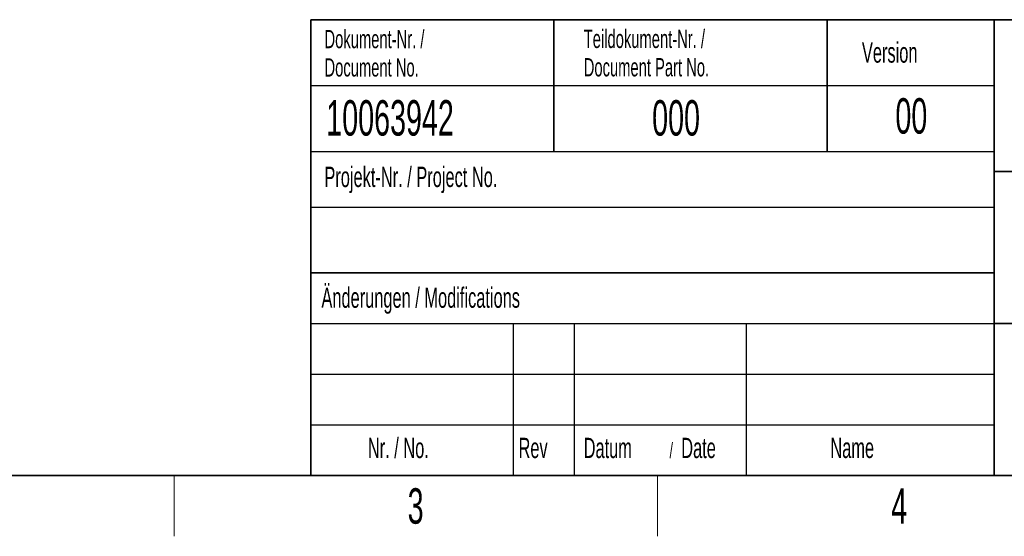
# Paper-space layout 'Blatt2' of a CAD drawing. Header units: millimetres. Extents: x 5 to 418, y 2 to 292.
# Tile 2 of 81: x 106 to 203, y 6 to 57. Entities that reach past the tile are written whole.
import ezdxf

# ---------------------------------------------------------------- set-up
doc = ezdxf.new("R2010")
doc.units = ezdxf.units.MM
doc.layers.add('SLD-0', color=7, linetype='Continuous')
doc.styles.add('SLDTEXTSTYLE0', font='TXT', dxfattribs={"width": 0.605})

psp = doc.layouts.new('Blatt2')

# ---------------------------------------------------------------- linework, layer by layer
at = {"layer": 'SLD-0', "color": 7, "lineweight": 35}
for p, q in [((135, 57), (408, 57)), ((135, 57), (135, 12)), ((159, 57), (159, 44)), ((186, 57), (186, 44)), ((202.5, 57), (202.5, 12)), ((202.5, 42), (259, 42)), ((135, 32), (202.5, 32)), ((202.5, 27), (259, 27)), ((26, 12), (408, 12)), ((135, 12), (408, 12))]:
    psp.add_line(p, q, dxfattribs=at)
at = {"layer": 'SLD-0', "color": 7}
for p, q in [((135, 50.5), (202.5, 50.5)), ((135, 38.5), (202.5, 38.5)), ((135, 27), (202.5, 27)), ((155, 27), (155, 12)), ((161, 27), (161, 12)), ((178, 27), (178, 12)), ((135, 22), (202.5, 22)), ((135, 17), (202.5, 17))]:
    psp.add_line(p, q, dxfattribs=at)
at = {"layer": 'SLD-0', "color": 7, "lineweight": 25}
psp.add_line((135, 44), (202.5, 44), dxfattribs=at)
at = {"layer": 'SLD-0', "color": 7, "lineweight": 18}
for p, q in [((121.5, 6), (121.5, 12)), ((169.25, 6), (169.25, 12))]:
    psp.add_line(p, q, dxfattribs=at)

# ---------------------------------------------------------------- texts
at = {"layer": 'SLD-0', "color": 7, "style": 'SLDTEXTSTYLE0'}
for s, insert, char_height, attachment_point in [('Dokument-Nr. /', (136.354, 55.989), 1.8, 1), ('Teildokument-Nr. /', (161.955, 56.007), 1.8, 1), ('Version', (189.429, 54.76), 2, 1), ('Document No.', (136.354, 53.189), 1.8, 1), ('Document Part No.', (161.955, 53.207), 1.8, 1), ('10063942', (136.53, 49.058), 3.5, 1), ('000', (168.711, 49.058), 3.5, 1), ('00', (194.307, 49.253), 3.5, 2), ('Projekt-Nr. / Project No.', (136.345, 42.483), 2, 1), ('Änderungen / Modifications', (136.053, 30.562), 2, 1), ('Nr. / No.', (140.636, 15.724), 2, 1), ('Rev', (155.518, 15.724), 2, 1), ('Datum', (161.946, 15.724), 2, 1), ('Date', (171.585, 15.724), 2, 1), ('Name', (186.311, 15.729), 2, 1), ('/', (170.429, 15.224), 1.5, 1), ('3', (145.353, 10.743), 3.5, 2), ('4', (193.103, 10.743), 3.5, 2)]:
    psp.add_mtext(s, dxfattribs=dict(at, insert=insert, char_height=char_height, attachment_point=attachment_point))

doc.saveas('drawing.dxf')
